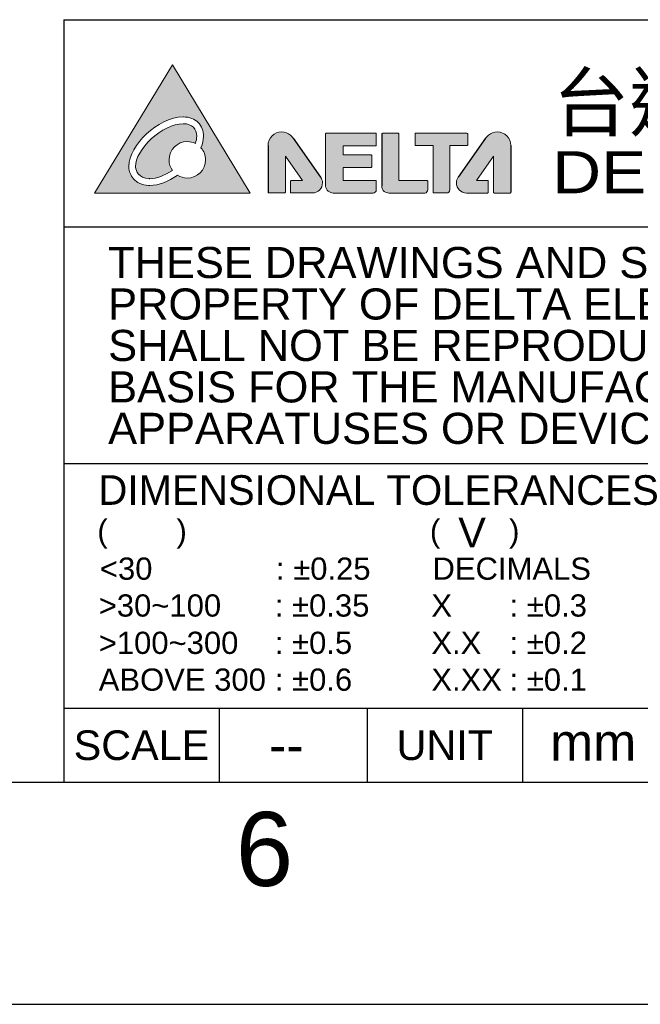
# Model space of a CAD drawing. Extents: x 210 to 804, y -840 to 420.
# Tile 24 of 50: x 596 to 638, y -420 to -353. Entities that reach past the tile are written whole.
import ezdxf
from ezdxf.enums import TextEntityAlignment as Align

# ---------------------------------------------------------------- set-up
doc = ezdxf.new("R2010")
doc.units = 0
doc.header["$LTSCALE"] = 0.5
doc.layers.get('0').update_dxf_attribs({"linetype": 'CONTINUOUS'})
for name, color, linetype in [('2', 2, 'CONTINUOUS'), ('3', 3, 'CONTINUOUS'), ('DIM', 7, 'CONTINUOUS'), ('PAPER', 7, 'CONTINUOUS')]:
    doc.layers.add(name, color=color, linetype=linetype)
doc.styles.add('ARIAL', font='ARIAL.TTF')
doc.styles.add('微軟正黑體', font='MSJH.ttf')

# ---------------------------------------------------------------- blocks, each defined once
blk = doc.blocks.new('A2')
h = blk.add_hatch(color=256)
h.paths.add_polyline_path([(606.343, 63.462), (601.069, 54.792), (611.591, 54.792)])
edge = h.paths.add_edge_path(flags=16)
edge.add_spline(control_points=[(607.349, 55.802), (607.104, 55.802), (606.876, 55.874), (606.685, 55.997), (606.68, 55.994), (606.675, 55.99), (606.67, 55.986), (606.074, 55.572), (605.424, 55.307), (604.821, 55.305), (604.789, 55.305), (604.757, 55.305), (604.726, 55.307), (604.279, 55.327), (603.938, 55.508), (603.722, 55.749), (603.504, 55.991), (603.406, 56.278), (603.395, 56.529), (603.394, 56.548), (603.393, 56.569), (603.393, 56.591), (603.401, 57.332), (603.908, 58.133), (604.601, 58.784), (605.296, 59.429), (606.193, 59.923), (607.073, 59.933), (607.076, 59.933), (607.081, 59.933), (607.086, 59.933), (607.495, 59.934), (607.844, 59.799), (608.083, 59.557), (608.323, 59.316), (608.443, 58.981), (608.443, 58.623), (608.443, 58.374), (608.387, 58.112), (608.275, 57.849), (608.466, 57.632), (608.583, 57.348), (608.583, 57.036), (608.583, 56.354), (608.031, 55.802), (607.349, 55.802)], knot_values=[0, 0, 0, 0, 1, 1, 1, 2, 2, 2, 3, 3, 3, 4, 4, 4, 5, 5, 5, 6, 6, 6, 7, 7, 7, 8, 8, 8, 9, 9, 9, 10, 10, 10, 11, 11, 11, 12, 12, 12, 13, 13, 13, 14, 14, 14, 15, 15, 15, 15], degree=3, periodic=0)
h = blk.add_hatch(color=256)
h.dxf.hatch_style = 1
edge = h.paths.add_edge_path()
edge.add_spline(control_points=[(607.758, 59.234), (607.614, 59.378), (607.399, 59.473), (607.086, 59.474), (607.086, 59.474), (607.078, 59.474), (607.078, 59.474), (606.375, 59.474), (605.547, 59.042), (604.913, 58.449), (604.274, 57.86), (603.844, 57.107), (603.852, 56.591), (603.852, 56.578), (603.853, 56.565), (603.853, 56.548), (603.858, 56.404), (603.923, 56.209), (604.062, 56.057), (604.201, 55.905), (604.409, 55.783), (604.748, 55.765), (604.772, 55.764), (604.797, 55.763), (604.821, 55.763), (605.266, 55.761), (605.822, 55.969), (606.344, 56.321), (606.2, 56.523), (606.115, 56.769), (606.115, 57.036), (606.115, 57.717), (606.667, 58.27), (607.349, 58.27), (607.546, 58.27), (607.731, 58.222), (607.896, 58.14), (607.956, 58.312), (607.984, 58.476), (607.984, 58.623), (607.983, 58.883), (607.901, 59.089), (607.758, 59.234)], knot_values=[0, 0, 0, 0, 1, 1, 1, 2, 2, 2, 3, 3, 3, 4, 4, 4, 5, 5, 5, 6, 6, 6, 7, 7, 7, 8, 8, 8, 9, 9, 9, 10, 10, 10, 11, 11, 11, 12, 12, 12, 13, 13, 13, 14, 14, 14, 14], degree=3, periodic=0)
h = blk.add_hatch(color=256)
h.dxf.hatch_style = 1
edge = h.paths.add_edge_path()
edge.add_spline(control_points=[(613.975, 54.844), (613.975, 54.844), (613.975, 57.292), (613.975, 57.292)], knot_values=[14, 14, 14, 14, 15, 15, 15, 15], degree=3, periodic=0)
edge.add_spline(control_points=[(613.975, 57.292), (613.975, 57.292), (615.128, 55.635), (615.128, 55.635)], knot_values=[15, 15, 15, 15, 16, 16, 16, 16], degree=3, periodic=0)
edge.add_spline(control_points=[(615.128, 55.635), (615.128, 55.635), (614.379, 55.635), (614.379, 55.635)], knot_values=[16, 16, 16, 16, 17, 17, 17, 17], degree=3, periodic=0)
edge.add_spline(control_points=[(614.379, 55.635), (614.366, 55.635), (614.353, 55.629), (614.344, 55.62)], knot_values=[17, 17, 17, 17, 18, 18, 18, 18], degree=3, periodic=0)
edge.add_spline(control_points=[(614.344, 55.62), (614.335, 55.611), (614.33, 55.598), (614.33, 55.586)], knot_values=[18, 18, 18, 18, 19, 19, 19, 19], degree=3, periodic=0)
edge.add_spline(control_points=[(614.33, 55.586), (614.33, 55.586), (614.33, 54.844), (614.33, 54.844)], knot_values=[19, 19, 19, 19, 20, 20, 20, 20], degree=3, periodic=0)
edge.add_spline(control_points=[(614.33, 54.844), (614.33, 54.831), (614.335, 54.819), (614.344, 54.809)], knot_values=[20, 20, 20, 20, 21, 21, 21, 21], degree=3, periodic=0)
edge.add_spline(control_points=[(614.344, 54.809), (614.354, 54.8), (614.366, 54.795), (614.379, 54.795)], knot_values=[21, 21, 21, 21, 22, 22, 22, 22], degree=3, periodic=0)
edge.add_spline(control_points=[(614.379, 54.795), (614.379, 54.795), (615.8, 54.795), (615.8, 54.795)], knot_values=[22, 22, 22, 22, 23, 23, 23, 23], degree=3, periodic=0)
edge.add_spline(control_points=[(615.8, 54.795), (615.812, 54.795), (615.824, 54.795), (615.836, 54.796)], knot_values=[23, 23, 23, 23, 23.03125, 23.03125, 23.03125, 23.03125], degree=3, periodic=0)
edge.add_spline(control_points=[(615.836, 54.796), (615.859, 54.797), (615.882, 54.799), (615.905, 54.803)], knot_values=[23.03125, 23.03125, 23.03125, 23.03125, 23.09375, 23.09375, 23.09375, 23.09375], degree=3, periodic=0)
edge.add_spline(control_points=[(615.905, 54.803), (615.939, 54.808), (615.972, 54.816), (616.004, 54.826)], knot_values=[23.09375, 23.09375, 23.09375, 23.09375, 23.1875, 23.1875, 23.1875, 23.1875], degree=3, periodic=0)
edge.add_spline(control_points=[(616.004, 54.826), (616.047, 54.839), (616.088, 54.857), (616.127, 54.878)], knot_values=[23.1875, 23.1875, 23.1875, 23.1875, 23.3125, 23.3125, 23.3125, 23.3125], degree=3, periodic=0)
edge.add_spline(control_points=[(616.127, 54.878), (616.166, 54.899), (616.202, 54.923), (616.236, 54.951)], knot_values=[23.3125, 23.3125, 23.3125, 23.3125, 23.4375, 23.4375, 23.4375, 23.4375], degree=3, periodic=0)
edge.add_spline(control_points=[(616.236, 54.951), (616.253, 54.965), (616.269, 54.98), (616.285, 54.996)], knot_values=[23.4375, 23.4375, 23.4375, 23.4375, 23.5, 23.5, 23.5, 23.5], degree=3, periodic=0)
edge.add_spline(control_points=[(616.285, 54.996), (616.3, 55.011), (616.315, 55.027), (616.329, 55.044)], knot_values=[23.5, 23.5, 23.5, 23.5, 23.5625, 23.5625, 23.5625, 23.5625], degree=3, periodic=0)
edge.add_spline(control_points=[(616.329, 55.044), (616.357, 55.078), (616.381, 55.115), (616.403, 55.153)], knot_values=[23.5625, 23.5625, 23.5625, 23.5625, 23.6875, 23.6875, 23.6875, 23.6875], degree=3, periodic=0)
edge.add_spline(control_points=[(616.403, 55.153), (616.424, 55.192), (616.441, 55.233), (616.454, 55.276)], knot_values=[23.6875, 23.6875, 23.6875, 23.6875, 23.8125, 23.8125, 23.8125, 23.8125], degree=3, periodic=0)
edge.add_spline(control_points=[(616.454, 55.276), (616.464, 55.308), (616.472, 55.341), (616.477, 55.375)], knot_values=[23.8125, 23.8125, 23.8125, 23.8125, 23.90625, 23.90625, 23.90625, 23.90625], degree=3, periodic=0)
edge.add_spline(control_points=[(616.477, 55.375), (616.481, 55.398), (616.483, 55.421), (616.484, 55.445)], knot_values=[23.90625, 23.90625, 23.90625, 23.90625, 23.96875, 23.96875, 23.96875, 23.96875], degree=3, periodic=0)
edge.add_spline(control_points=[(616.484, 55.445), (616.485, 55.456), (616.485, 55.468), (616.485, 55.48)], knot_values=[23.96875, 23.96875, 23.96875, 23.96875, 24, 24, 24, 24], degree=3, periodic=0)
edge.add_spline(control_points=[(616.485, 55.48), (616.485, 55.498), (616.484, 55.516), (616.483, 55.534)], knot_values=[24, 24, 24, 24, 24.125, 24.125, 24.125, 24.125], degree=3, periodic=0)
edge.add_spline(control_points=[(616.483, 55.534), (616.48, 55.57), (616.475, 55.605), (616.466, 55.639)], knot_values=[24.125, 24.125, 24.125, 24.125, 24.375, 24.375, 24.375, 24.375], degree=3, periodic=0)
edge.add_spline(control_points=[(616.466, 55.639), (616.458, 55.673), (616.448, 55.706), (616.435, 55.738)], knot_values=[24.375, 24.375, 24.375, 24.375, 24.625, 24.625, 24.625, 24.625], degree=3, periodic=0)
edge.add_spline(control_points=[(616.435, 55.738), (616.422, 55.77), (616.406, 55.801), (616.389, 55.83)], knot_values=[24.625, 24.625, 24.625, 24.625, 24.875, 24.875, 24.875, 24.875], degree=3, periodic=0)
edge.add_spline(control_points=[(616.389, 55.83), (616.38, 55.845), (616.371, 55.859), (616.361, 55.873)], knot_values=[24.875, 24.875, 24.875, 24.875, 25, 25, 25, 25], degree=3, periodic=0)
edge.add_line((616.361, 55.873), (614.513, 58.489))
edge.add_spline(control_points=[(614.511, 58.492), (614.511, 58.492), (614.51, 58.492), (614.51, 58.492)], knot_values=[1, 1, 1, 1, 2, 2, 2, 2], degree=3, periodic=0)
edge.add_spline(control_points=[(614.51, 58.492), (614.453, 58.575), (614.378, 58.654), (614.317, 58.705)], knot_values=[2, 2, 2, 2, 3, 3, 3, 3], degree=3, periodic=0)
edge.add_spline(control_points=[(614.317, 58.705), (614.297, 58.721), (614.276, 58.737), (614.255, 58.752)], knot_values=[3, 3, 3, 3, 3.125, 3.125, 3.125, 3.125], degree=3, periodic=0)
edge.add_spline(control_points=[(614.255, 58.752), (614.212, 58.782), (614.167, 58.809), (614.119, 58.832)], knot_values=[3.125, 3.125, 3.125, 3.125, 3.375, 3.375, 3.375, 3.375], degree=3, periodic=0)
edge.add_spline(control_points=[(614.119, 58.832), (614.071, 58.854), (614.021, 58.873), (613.97, 58.887)], knot_values=[3.375, 3.375, 3.375, 3.375, 3.625, 3.625, 3.625, 3.625], degree=3, periodic=0)
edge.add_spline(control_points=[(613.97, 58.887), (613.918, 58.901), (613.864, 58.911), (613.809, 58.916)], knot_values=[3.625, 3.625, 3.625, 3.625, 3.875, 3.875, 3.875, 3.875], degree=3, periodic=0)
edge.add_spline(control_points=[(613.809, 58.916), (613.782, 58.918), (613.754, 58.92), (613.726, 58.92)], knot_values=[3.875, 3.875, 3.875, 3.875, 4, 4, 4, 4], degree=3, periodic=0)
edge.add_spline(control_points=[(613.726, 58.92), (613.71, 58.92), (613.694, 58.919), (613.678, 58.919)], knot_values=[4, 4, 4, 4, 4.03125, 4.03125, 4.03125, 4.03125], degree=3, periodic=0)
edge.add_spline(control_points=[(613.678, 58.919), (613.647, 58.917), (613.616, 58.914), (613.585, 58.909)], knot_values=[4.03125, 4.03125, 4.03125, 4.03125, 4.09375, 4.09375, 4.09375, 4.09375], degree=3, periodic=0)
edge.add_spline(control_points=[(613.585, 58.909), (613.539, 58.902), (613.495, 58.892), (613.452, 58.878)], knot_values=[4.09375, 4.09375, 4.09375, 4.09375, 4.1875, 4.1875, 4.1875, 4.1875], degree=3, periodic=0)
edge.add_spline(control_points=[(613.452, 58.878), (613.394, 58.86), (613.339, 58.837), (613.286, 58.809)], knot_values=[4.1875, 4.1875, 4.1875, 4.1875, 4.3125, 4.3125, 4.3125, 4.3125], degree=3, periodic=0)
edge.add_spline(control_points=[(613.286, 58.809), (613.234, 58.78), (613.185, 58.747), (613.139, 58.709)], knot_values=[4.3125, 4.3125, 4.3125, 4.3125, 4.4375, 4.4375, 4.4375, 4.4375], degree=3, periodic=0)
edge.add_spline(control_points=[(613.139, 58.709), (613.117, 58.691), (613.095, 58.671), (613.074, 58.65)], knot_values=[4.4375, 4.4375, 4.4375, 4.4375, 4.5, 4.5, 4.5, 4.5], degree=3, periodic=0)
edge.add_spline(control_points=[(613.074, 58.65), (613.053, 58.629), (613.033, 58.607), (613.015, 58.585)], knot_values=[4.5, 4.5, 4.5, 4.5, 4.5625, 4.5625, 4.5625, 4.5625], degree=3, periodic=0)
edge.add_spline(control_points=[(613.015, 58.585), (612.977, 58.539), (612.944, 58.49), (612.915, 58.438)], knot_values=[4.5625, 4.5625, 4.5625, 4.5625, 4.6875, 4.6875, 4.6875, 4.6875], degree=3, periodic=0)
edge.add_spline(control_points=[(612.915, 58.438), (612.887, 58.385), (612.864, 58.33), (612.846, 58.273)], knot_values=[4.6875, 4.6875, 4.6875, 4.6875, 4.8125, 4.8125, 4.8125, 4.8125], degree=3, periodic=0)
edge.add_spline(control_points=[(612.846, 58.273), (612.832, 58.229), (612.822, 58.185), (612.815, 58.139)], knot_values=[4.8125, 4.8125, 4.8125, 4.8125, 4.90625, 4.90625, 4.90625, 4.90625], degree=3, periodic=0)
edge.add_spline(control_points=[(612.815, 58.139), (612.81, 58.108), (612.807, 58.077), (612.805, 58.046)], knot_values=[4.90625, 4.90625, 4.90625, 4.90625, 4.96875, 4.96875, 4.96875, 4.96875], degree=3, periodic=0)
edge.add_spline(control_points=[(612.805, 58.046), (612.805, 58.03), (612.804, 58.015), (612.804, 57.999)], knot_values=[4.96875, 4.96875, 4.96875, 4.96875, 5, 5, 5, 5], degree=3, periodic=0)
edge.add_spline(control_points=[(612.804, 57.999), (612.804, 57.999), (612.804, 57.999), (612.804, 57.999)], knot_values=[5, 5, 5, 5, 5.499931, 5.499931, 5.499931, 5.499931], degree=3, periodic=0)
edge.add_spline(control_points=[(612.804, 57.999), (612.804, 57.999), (612.804, 57.998), (612.804, 57.998)], knot_values=[5.499931, 5.499931, 5.499931, 5.499931, 5.999712, 5.999712, 5.999712, 5.999712], degree=3, periodic=0)
edge.add_line((612.804, 57.998), (612.804, 57.998))
edge.add_line((612.804, 57.998), (612.804, 54.844))
edge.add_spline(control_points=[(612.804, 54.844), (612.804, 54.831), (612.809, 54.818), (612.819, 54.809)], knot_values=[9, 9, 9, 9, 10, 10, 10, 10], degree=3, periodic=0)
edge.add_spline(control_points=[(612.819, 54.809), (612.828, 54.8), (612.84, 54.795), (612.853, 54.795)], knot_values=[10, 10, 10, 10, 11, 11, 11, 11], degree=3, periodic=0)
edge.add_spline(control_points=[(612.853, 54.795), (612.853, 54.795), (613.927, 54.795), (613.927, 54.795)], knot_values=[11, 11, 11, 11, 12, 12, 12, 12], degree=3, periodic=0)
edge.add_spline(control_points=[(613.927, 54.795), (613.939, 54.795), (613.952, 54.8), (613.961, 54.809)], knot_values=[12, 12, 12, 12, 13, 13, 13, 13], degree=3, periodic=0)
edge.add_spline(control_points=[(613.961, 54.809), (613.97, 54.818), (613.975, 54.831), (613.975, 54.844)], knot_values=[13, 13, 13, 13, 14, 14, 14, 14], degree=3, periodic=0)
h = blk.add_hatch(color=256)
h.dxf.hatch_style = 1
edge = h.paths.add_edge_path()
edge.add_spline(control_points=[(617.893, 57.985), (617.893, 57.985), (620.075, 57.985), (620.075, 57.985)], knot_values=[12, 12, 12, 12, 13, 13, 13, 13], degree=3, periodic=0)
edge.add_spline(control_points=[(620.075, 57.985), (620.088, 57.985), (620.101, 57.99), (620.11, 57.999)], knot_values=[13, 13, 13, 13, 14, 14, 14, 14], degree=3, periodic=0)
edge.add_spline(control_points=[(620.11, 57.999), (620.119, 58.008), (620.124, 58.02), (620.124, 58.033)], knot_values=[14, 14, 14, 14, 15, 15, 15, 15], degree=3, periodic=0)
edge.add_spline(control_points=[(620.124, 58.033), (620.124, 58.033), (620.124, 58.792), (620.124, 58.792)], knot_values=[15, 15, 15, 15, 16, 16, 16, 16], degree=3, periodic=0)
edge.add_spline(control_points=[(620.124, 58.792), (620.124, 58.805), (620.119, 58.817), (620.11, 58.826)], knot_values=[16, 16, 16, 16, 17, 17, 17, 17], degree=3, periodic=0)
edge.add_spline(control_points=[(620.11, 58.826), (620.101, 58.835), (620.088, 58.841), (620.075, 58.841)], knot_values=[17, 17, 17, 17, 18, 18, 18, 18], degree=3, periodic=0)
edge.add_spline(control_points=[(620.075, 58.841), (620.075, 58.841), (616.749, 58.841), (616.749, 58.841)], knot_values=[18, 18, 18, 18, 19, 19, 19, 19], degree=3, periodic=0)
edge.add_spline(control_points=[(616.749, 58.841), (616.736, 58.841), (616.723, 58.835), (616.714, 58.826)], knot_values=[19, 19, 19, 19, 20, 20, 20, 20], degree=3, periodic=0)
edge.add_spline(control_points=[(616.714, 58.826), (616.705, 58.817), (616.7, 58.805), (616.7, 58.792)], knot_values=[20, 20, 20, 20, 21, 21, 21, 21], degree=3, periodic=0)
edge.add_spline(control_points=[(616.7, 58.792), (616.7, 58.792), (616.7, 55.266), (616.7, 55.266)], knot_values=[21, 21, 21, 21, 22, 22, 22, 22], degree=3, periodic=0)
edge.add_spline(control_points=[(616.7, 55.266), (616.7, 55.117), (616.775, 54.999), (616.876, 54.918)], knot_values=[22, 22, 22, 22, 23, 23, 23, 23], degree=3, periodic=0)
edge.add_spline(control_points=[(616.876, 54.918), (616.977, 54.836), (617.104, 54.793), (617.207, 54.792)], knot_values=[23, 23, 23, 23, 24, 24, 24, 24], degree=3, periodic=0)
edge.add_spline(control_points=[(617.207, 54.792), (617.207, 54.792), (619.905, 54.792), (619.905, 54.792)], knot_values=[24, 24, 24, 24, 25, 25, 25, 25], degree=3, periodic=0)
edge.add_spline(control_points=[(619.905, 54.792), (619.961, 54.793), (620.013, 54.822), (620.057, 54.862)], knot_values=[25, 25, 25, 25, 26, 26, 26, 26], degree=3, periodic=0)
edge.add_spline(control_points=[(620.057, 54.862), (620.078, 54.881), (620.094, 54.903), (620.104, 54.922)], knot_values=[26, 26, 26, 26, 27, 27, 27, 27], degree=3, periodic=0)
edge.add_spline(control_points=[(620.104, 54.922), (620.11, 54.931), (620.114, 54.94), (620.117, 54.948)], knot_values=[27, 27, 27, 27, 28, 28, 28, 28], degree=3, periodic=0)
edge.add_spline(control_points=[(620.117, 54.948), (620.12, 54.957), (620.123, 54.959), (620.124, 54.977)], knot_values=[28, 28, 28, 28, 29, 29, 29, 29], degree=3, periodic=0)
edge.add_spline(control_points=[(620.124, 54.98), (620.124, 54.98), (620.124, 55.592), (620.124, 55.592)], knot_values=[30, 30, 30, 30, 31, 31, 31, 31], degree=3, periodic=0)
edge.add_spline(control_points=[(620.124, 55.592), (620.124, 55.605), (620.119, 55.618), (620.11, 55.627)], knot_values=[0, 0, 0, 0, 1, 1, 1, 1], degree=3, periodic=0)
edge.add_spline(control_points=[(620.11, 55.627), (620.101, 55.636), (620.088, 55.641), (620.075, 55.641)], knot_values=[1, 1, 1, 1, 2, 2, 2, 2], degree=3, periodic=0)
edge.add_spline(control_points=[(620.075, 55.641), (620.075, 55.641), (617.886, 55.641), (617.886, 55.641)], knot_values=[2, 2, 2, 2, 3, 3, 3, 3], degree=3, periodic=0)
edge.add_spline(control_points=[(617.886, 55.641), (617.886, 55.641), (617.886, 56.525), (617.886, 56.525)], knot_values=[3, 3, 3, 3, 4, 4, 4, 4], degree=3, periodic=0)
edge.add_spline(control_points=[(617.886, 56.525), (617.886, 56.525), (619.773, 56.525), (619.773, 56.525)], knot_values=[4, 4, 4, 4, 5, 5, 5, 5], degree=3, periodic=0)
edge.add_spline(control_points=[(619.773, 56.525), (619.786, 56.525), (619.799, 56.53), (619.808, 56.539)], knot_values=[5, 5, 5, 5, 6, 6, 6, 6], degree=3, periodic=0)
edge.add_spline(control_points=[(619.808, 56.539), (619.817, 56.548), (619.822, 56.561), (619.822, 56.574)], knot_values=[6, 6, 6, 6, 7, 7, 7, 7], degree=3, periodic=0)
edge.add_spline(control_points=[(619.822, 56.574), (619.822, 56.574), (619.822, 57.319), (619.822, 57.319)], knot_values=[7, 7, 7, 7, 8, 8, 8, 8], degree=3, periodic=0)
edge.add_spline(control_points=[(619.822, 57.319), (619.822, 57.332), (619.817, 57.344), (619.808, 57.353)], knot_values=[8, 8, 8, 8, 9, 9, 9, 9], degree=3, periodic=0)
edge.add_spline(control_points=[(619.808, 57.353), (619.799, 57.362), (619.786, 57.367), (619.773, 57.367)], knot_values=[9, 9, 9, 9, 10, 10, 10, 10], degree=3, periodic=0)
edge.add_spline(control_points=[(619.773, 57.367), (619.773, 57.367), (617.893, 57.367), (617.893, 57.367)], knot_values=[10, 10, 10, 10, 11, 11, 11, 11], degree=3, periodic=0)
edge.add_spline(control_points=[(617.893, 57.367), (617.893, 57.367), (617.893, 57.985), (617.893, 57.985)], knot_values=[11, 11, 11, 11, 12, 12, 12, 12], degree=3, periodic=0)
h = blk.add_hatch(color=256)
h.dxf.hatch_style = 1
edge = h.paths.add_edge_path()
edge.add_spline(control_points=[(623.602, 55.009), (623.6, 54.967), (623.581, 54.918), (623.545, 54.871)], knot_values=[17, 17, 17, 17, 18, 18, 18, 18], degree=3, periodic=0)
edge.add_spline(control_points=[(623.545, 54.871), (623.508, 54.825), (623.466, 54.794), (623.413, 54.792)], knot_values=[16, 16, 16, 16, 17, 17, 17, 17], degree=3, periodic=0)
edge.add_spline(control_points=[(623.411, 54.792), (623.411, 54.792), (623.41, 54.792), (623.41, 54.792)], knot_values=[14, 14, 14, 14, 14.999968, 14.999968, 14.999968, 14.999968], degree=3, periodic=0)
edge.add_spline(control_points=[(623.41, 54.792), (623.41, 54.792), (620.977, 54.792), (620.977, 54.792)], knot_values=[13, 13, 13, 13, 14, 14, 14, 14], degree=3, periodic=0)
edge.add_spline(control_points=[(620.977, 54.792), (620.885, 54.793), (620.765, 54.826), (620.666, 54.904)], knot_values=[12, 12, 12, 12, 13, 13, 13, 13], degree=3, periodic=0)
edge.add_spline(control_points=[(620.666, 54.904), (620.568, 54.981), (620.491, 55.102), (620.491, 55.28)], knot_values=[11, 11, 11, 11, 12, 12, 12, 12], degree=3, periodic=0)
edge.add_line((620.491, 55.28), (620.491, 58.789))
edge.add_spline(control_points=[(620.491, 58.789), (620.491, 58.816), (620.514, 58.838), (620.54, 58.838)], knot_values=[7, 7, 7, 7, 8, 8, 8, 8], degree=3, periodic=0)
edge.add_spline(control_points=[(620.54, 58.838), (620.54, 58.838), (621.593, 58.838), (621.593, 58.838)], knot_values=[6, 6, 6, 6, 7, 7, 7, 7], degree=3, periodic=0)
edge.add_spline(control_points=[(621.593, 58.838), (621.606, 58.838), (621.618, 58.832), (621.627, 58.823)], knot_values=[5, 5, 5, 5, 6, 6, 6, 6], degree=3, periodic=0)
edge.add_spline(control_points=[(621.627, 58.823), (621.636, 58.814), (621.642, 58.802), (621.642, 58.789)], knot_values=[4, 4, 4, 4, 5, 5, 5, 5], degree=3, periodic=0)
edge.add_spline(control_points=[(621.642, 58.789), (621.642, 58.789), (621.642, 55.632), (621.642, 55.632)], knot_values=[3, 3, 3, 3, 4, 4, 4, 4], degree=3, periodic=0)
edge.add_spline(control_points=[(621.642, 55.632), (621.642, 55.632), (623.553, 55.632), (623.553, 55.632)], knot_values=[2, 2, 2, 2, 3, 3, 3, 3], degree=3, periodic=0)
edge.add_spline(control_points=[(623.553, 55.632), (623.566, 55.632), (623.578, 55.627), (623.587, 55.618)], knot_values=[1, 1, 1, 1, 2, 2, 2, 2], degree=3, periodic=0)
edge.add_spline(control_points=[(623.587, 55.618), (623.597, 55.609), (623.601, 55.597), (623.601, 55.584)], knot_values=[0, 0, 0, 0, 1, 1, 1, 1], degree=3, periodic=0)
edge.add_spline(control_points=[(623.601, 55.584), (623.601, 55.429), (623.601, 55.08), (623.602, 55.011)], knot_values=[20, 20, 20, 20, 21, 21, 21, 21], degree=3, periodic=0)
edge.add_spline(control_points=[(623.601, 55.009), (623.601, 55.009), (623.601, 55.009), (623.601, 55.009)], knot_values=[18.999928, 18.999928, 18.999928, 18.999928, 19, 19, 19, 19], degree=3, periodic=0)
h = blk.add_hatch(color=256)
h.dxf.hatch_style = 1
edge = h.paths.add_edge_path()
edge.add_spline(control_points=[(625.099, 55.024), (625.099, 55.024), (625.099, 57.972), (625.099, 57.972)], knot_values=[17, 17, 17, 17, 18, 18, 18, 18], degree=3, periodic=0)
edge.add_spline(control_points=[(625.099, 57.972), (625.099, 57.972), (625.099, 57.996), (625.099, 57.996)], knot_values=[18, 18, 18, 18, 19, 19, 19, 19], degree=3, periodic=0)
edge.add_spline(control_points=[(625.099, 57.996), (625.099, 57.996), (626.252, 57.996), (626.252, 57.996)], knot_values=[19, 19, 19, 19, 20, 20, 20, 20], degree=3, periodic=0)
edge.add_spline(control_points=[(626.252, 57.996), (626.265, 57.996), (626.277, 58.002), (626.287, 58.011)], knot_values=[20, 20, 20, 20, 21, 21, 21, 21], degree=3, periodic=0)
edge.add_spline(control_points=[(626.287, 58.011), (626.296, 58.02), (626.301, 58.032), (626.301, 58.045)], knot_values=[0, 0, 0, 0, 1, 1, 1, 1], degree=3, periodic=0)
edge.add_spline(control_points=[(626.301, 58.045), (626.301, 58.045), (626.301, 58.788), (626.301, 58.788)], knot_values=[1, 1, 1, 1, 2, 2, 2, 2], degree=3, periodic=0)
edge.add_spline(control_points=[(626.301, 58.788), (626.301, 58.815), (626.279, 58.836), (626.252, 58.836)], knot_values=[2, 2, 2, 2, 3, 3, 3, 3], degree=3, periodic=0)
edge.add_spline(control_points=[(626.252, 58.836), (626.252, 58.836), (622.79, 58.841), (622.79, 58.841)], knot_values=[3, 3, 3, 3, 4, 4, 4, 4], degree=3, periodic=0)
edge.add_spline(control_points=[(622.79, 58.841), (622.777, 58.841), (622.765, 58.835), (622.755, 58.826)], knot_values=[4, 4, 4, 4, 5, 5, 5, 5], degree=3, periodic=0)
edge.add_spline(control_points=[(622.755, 58.826), (622.746, 58.817), (622.741, 58.805), (622.741, 58.792)], knot_values=[5, 5, 5, 5, 6, 6, 6, 6], degree=3, periodic=0)
edge.add_spline(control_points=[(622.741, 58.792), (622.741, 58.792), (622.741, 58.041), (622.741, 58.041)], knot_values=[6, 6, 6, 6, 7, 7, 7, 7], degree=3, periodic=0)
edge.add_spline(control_points=[(622.741, 58.041), (622.741, 58.028), (622.746, 58.016), (622.755, 58.006)], knot_values=[7, 7, 7, 7, 8, 8, 8, 8], degree=3, periodic=0)
edge.add_spline(control_points=[(622.755, 58.006), (622.765, 57.997), (622.777, 57.992), (622.79, 57.992)], knot_values=[8, 8, 8, 8, 9, 9, 9, 9], degree=3, periodic=0)
edge.add_spline(control_points=[(622.79, 57.992), (622.79, 57.992), (623.957, 57.992), (623.957, 57.992)], knot_values=[9, 9, 9, 9, 10, 10, 10, 10], degree=3, periodic=0)
edge.add_spline(control_points=[(623.957, 57.992), (623.957, 57.992), (623.957, 54.85), (623.957, 54.85)], knot_values=[10, 10, 10, 10, 11, 11, 11, 11], degree=3, periodic=0)
edge.add_spline(control_points=[(623.957, 54.85), (623.957, 54.837), (623.962, 54.825), (623.972, 54.816)], knot_values=[11, 11, 11, 11, 12, 12, 12, 12], degree=3, periodic=0)
edge.add_spline(control_points=[(623.972, 54.816), (623.981, 54.807), (623.993, 54.802), (624.006, 54.802)], knot_values=[12, 12, 12, 12, 13, 13, 13, 13], degree=3, periodic=0)
edge.add_spline(control_points=[(624.006, 54.802), (624.006, 54.802), (624.889, 54.802), (624.889, 54.802)], knot_values=[13, 13, 13, 13, 14, 14, 14, 14], degree=3, periodic=0)
edge.add_spline(control_points=[(624.891, 54.802), (624.935, 54.802), (624.986, 54.817), (625.027, 54.853)], knot_values=[15, 15, 15, 15, 16, 16, 16, 16], degree=3, periodic=0)
edge.add_spline(control_points=[(625.027, 54.853), (625.067, 54.886), (625.099, 54.944), (625.099, 55.024)], knot_values=[16, 16, 16, 16, 17, 17, 17, 17], degree=3, periodic=0)
h = blk.add_hatch(color=256)
h.dxf.hatch_style = 1
edge = h.paths.add_edge_path()
edge.add_spline(control_points=[(625.663, 55.87), (625.585, 55.759), (625.539, 55.623), (625.539, 55.477)], knot_values=[4, 4, 4, 4, 5, 5, 5, 5], degree=3, periodic=0)
edge.add_spline(control_points=[(625.539, 55.477), (625.539, 55.099), (625.845, 54.792), (626.224, 54.792)], knot_values=[5, 5, 5, 5, 6, 6, 6, 6], degree=3, periodic=0)
edge.add_spline(control_points=[(626.224, 54.792), (626.224, 54.792), (627.645, 54.792), (627.645, 54.792)], knot_values=[6, 6, 6, 6, 7, 7, 7, 7], degree=3, periodic=0)
edge.add_spline(control_points=[(627.645, 54.792), (627.658, 54.792), (627.671, 54.797), (627.68, 54.807)], knot_values=[7, 7, 7, 7, 8, 8, 8, 8], degree=3, periodic=0)
edge.add_spline(control_points=[(627.68, 54.807), (627.689, 54.816), (627.694, 54.828), (627.694, 54.841)], knot_values=[8, 8, 8, 8, 9, 9, 9, 9], degree=3, periodic=0)
edge.add_spline(control_points=[(627.694, 54.841), (627.694, 54.841), (627.694, 55.583), (627.694, 55.583)], knot_values=[9, 9, 9, 9, 10, 10, 10, 10], degree=3, periodic=0)
edge.add_spline(control_points=[(627.694, 55.583), (627.694, 55.596), (627.689, 55.608), (627.68, 55.618)], knot_values=[10, 10, 10, 10, 11, 11, 11, 11], degree=3, periodic=0)
edge.add_spline(control_points=[(627.68, 55.618), (627.671, 55.627), (627.658, 55.632), (627.645, 55.632)], knot_values=[11, 11, 11, 11, 12, 12, 12, 12], degree=3, periodic=0)
edge.add_spline(control_points=[(627.645, 55.632), (627.645, 55.632), (626.896, 55.632), (626.896, 55.632)], knot_values=[12, 12, 12, 12, 13, 13, 13, 13], degree=3, periodic=0)
edge.add_spline(control_points=[(626.896, 55.632), (626.896, 55.632), (628.048, 57.289), (628.048, 57.289)], knot_values=[13, 13, 13, 13, 14, 14, 14, 14], degree=3, periodic=0)
edge.add_spline(control_points=[(628.048, 57.289), (628.048, 57.289), (628.049, 54.841), (628.049, 54.841)], knot_values=[14, 14, 14, 14, 15, 15, 15, 15], degree=3, periodic=0)
edge.add_spline(control_points=[(628.049, 54.841), (628.049, 54.828), (628.054, 54.816), (628.063, 54.807)], knot_values=[15, 15, 15, 15, 16, 16, 16, 16], degree=3, periodic=0)
edge.add_spline(control_points=[(628.063, 54.807), (628.072, 54.797), (628.085, 54.792), (628.098, 54.792)], knot_values=[16, 16, 16, 16, 17, 17, 17, 17], degree=3, periodic=0)
edge.add_spline(control_points=[(628.098, 54.792), (628.098, 54.792), (629.171, 54.792), (629.171, 54.792)], knot_values=[17, 17, 17, 17, 18, 18, 18, 18], degree=3, periodic=0)
edge.add_spline(control_points=[(629.171, 54.792), (629.184, 54.792), (629.196, 54.797), (629.206, 54.807)], knot_values=[18, 18, 18, 18, 19, 19, 19, 19], degree=3, periodic=0)
edge.add_spline(control_points=[(629.206, 54.807), (629.215, 54.816), (629.22, 54.828), (629.22, 54.841)], knot_values=[19, 19, 19, 19, 20, 20, 20, 20], degree=3, periodic=0)
edge.add_line((629.22, 54.841), (629.22, 57.996))
edge.add_spline(control_points=[(629.22, 57.996), (629.22, 58.505), (628.807, 58.917), (628.299, 58.917)], knot_values=[21, 21, 21, 21, 22, 22, 22, 22], degree=3, periodic=0)
edge.add_spline(control_points=[(628.299, 58.917), (628.073, 58.917), (627.867, 58.836), (627.707, 58.701)], knot_values=[0, 0, 0, 0, 1, 1, 1, 1], degree=3, periodic=0)
edge.add_spline(control_points=[(627.707, 58.701), (627.646, 58.652), (627.57, 58.572), (627.513, 58.489)], knot_values=[1, 1, 1, 1, 2, 2, 2, 2], degree=3, periodic=0)
edge.add_line((627.513, 58.489), (625.663, 55.87))
for p, q in [((620.491, 58.789), (620.491, 55.28)), ((614.511, 58.492), (616.361, 55.873)), ((627.513, 58.489), (625.663, 55.87)), ((629.22, 57.996), (629.22, 54.841))]:
    blk.add_line(p, q)
at = {"lineweight": 0}
blk.add_lwpolyline([(606.343, 63.462), (601.069, 54.792), (611.591, 54.792)], close=True, dxfattribs=at)
at = {"flags": 128}
blk.add_lwpolyline([(612.804, 57.998), (612.804, 54.844)], dxfattribs=at)
at = {"lineweight": 0}
for points, knots in [([(607.349, 55.802), (607.104, 55.802), (606.876, 55.874), (606.685, 55.997), (606.68, 55.994), (606.675, 55.99), (606.67, 55.986), (606.074, 55.572), (605.424, 55.307), (604.821, 55.305), (604.789, 55.305), (604.757, 55.305), (604.726, 55.307), (604.279, 55.327), (603.938, 55.508), (603.722, 55.749), (603.504, 55.991), (603.406, 56.278), (603.395, 56.529), (603.394, 56.548), (603.393, 56.569), (603.393, 56.591), (603.401, 57.332), (603.908, 58.133), (604.601, 58.784), (605.296, 59.429), (606.193, 59.923), (607.073, 59.933), (607.076, 59.933), (607.081, 59.933), (607.086, 59.933), (607.495, 59.934), (607.844, 59.799), (608.083, 59.557), (608.323, 59.316), (608.443, 58.981), (608.443, 58.623), (608.443, 58.374), (608.387, 58.112), (608.275, 57.849), (608.466, 57.632), (608.583, 57.348), (608.583, 57.036), (608.583, 56.354), (608.031, 55.802), (607.349, 55.802)], [0, 0, 0, 0, 1, 1, 1, 2, 2, 2, 3, 3, 3, 4, 4, 4, 5, 5, 5, 6, 6, 6, 7, 7, 7, 8, 8, 8, 9, 9, 9, 10, 10, 10, 11, 11, 11, 12, 12, 12, 13, 13, 13, 14, 14, 14, 15, 15, 15, 15]), ([(607.758, 59.234), (607.614, 59.378), (607.399, 59.473), (607.086, 59.474), (607.086, 59.474), (607.078, 59.474), (607.078, 59.474), (606.375, 59.474), (605.547, 59.042), (604.913, 58.449), (604.274, 57.86), (603.844, 57.107), (603.852, 56.591), (603.852, 56.578), (603.853, 56.565), (603.853, 56.548), (603.858, 56.404), (603.923, 56.209), (604.062, 56.057), (604.201, 55.905), (604.409, 55.783), (604.748, 55.765), (604.772, 55.764), (604.797, 55.763), (604.821, 55.763), (605.266, 55.761), (605.822, 55.969), (606.344, 56.321), (606.2, 56.523), (606.115, 56.769), (606.115, 57.036), (606.115, 57.717), (606.667, 58.27), (607.349, 58.27), (607.546, 58.27), (607.731, 58.222), (607.896, 58.14), (607.956, 58.312), (607.984, 58.476), (607.984, 58.623), (607.983, 58.883), (607.901, 59.089), (607.758, 59.234)], [0, 0, 0, 0, 1, 1, 1, 2, 2, 2, 3, 3, 3, 4, 4, 4, 5, 5, 5, 6, 6, 6, 7, 7, 7, 8, 8, 8, 9, 9, 9, 10, 10, 10, 11, 11, 11, 12, 12, 12, 13, 13, 13, 14, 14, 14, 14]), ([(614.317, 58.705), (614.158, 58.839), (613.951, 58.92), (613.726, 58.92), (613.217, 58.92), (612.804, 58.507), (612.804, 57.999)], [3, 3, 3, 3, 4, 4, 4, 5, 5, 5, 5]), ([(615.8, 54.795), (616.179, 54.795), (616.485, 55.102), (616.485, 55.48), (616.485, 55.626), (616.439, 55.762), (616.361, 55.873)], [23, 23, 23, 23, 24, 24, 24, 25, 25, 25, 25]), ([(625.663, 55.87), (625.585, 55.759), (625.539, 55.623), (625.539, 55.477), (625.539, 55.099), (625.845, 54.792), (626.224, 54.792)], [4, 4, 4, 4, 5, 5, 5, 6, 6, 6, 6])]:
    blk.add_open_spline(points, degree=3, knots=knots, dxfattribs=at)
for points in [[(614.51, 58.492), (614.453, 58.575), (614.378, 58.654), (614.317, 58.705)], [(616.714, 58.826), (616.705, 58.817), (616.7, 58.805), (616.7, 58.792)], [(616.7, 58.792), (616.7, 58.792), (616.7, 55.266), (616.7, 55.266)], [(616.749, 58.841), (616.736, 58.841), (616.723, 58.835), (616.714, 58.826)], [(620.075, 58.841), (620.075, 58.841), (616.749, 58.841), (616.749, 58.841)], [(620.11, 58.826), (620.101, 58.835), (620.088, 58.841), (620.075, 58.841)], [(620.124, 58.792), (620.124, 58.805), (620.119, 58.817), (620.11, 58.826)], [(620.124, 58.033), (620.124, 58.033), (620.124, 58.792), (620.124, 58.792)], [(620.54, 58.838), (620.514, 58.838), (620.491, 58.816), (620.491, 58.789)], [(621.593, 58.838), (621.593, 58.838), (620.54, 58.838), (620.54, 58.838)], [(621.627, 58.823), (621.618, 58.832), (621.606, 58.838), (621.593, 58.838)], [(621.642, 58.789), (621.642, 58.802), (621.636, 58.814), (621.627, 58.823)], [(621.642, 55.632), (621.642, 55.632), (621.642, 58.789), (621.642, 58.789)], [(622.755, 58.826), (622.746, 58.817), (622.741, 58.805), (622.741, 58.792)], [(622.741, 58.792), (622.741, 58.792), (622.741, 58.041), (622.741, 58.041)], [(622.79, 58.841), (622.777, 58.841), (622.765, 58.835), (622.755, 58.826)], [(626.252, 58.836), (626.252, 58.836), (622.79, 58.841), (622.79, 58.841)], [(626.301, 58.788), (626.301, 58.815), (626.279, 58.836), (626.252, 58.836)], [(626.301, 58.045), (626.301, 58.045), (626.301, 58.788), (626.301, 58.788)], [(627.707, 58.701), (627.646, 58.652), (627.57, 58.572), (627.513, 58.489)], [(628.299, 58.917), (628.073, 58.917), (627.867, 58.836), (627.707, 58.701)], [(629.22, 57.996), (629.22, 58.505), (628.807, 58.917), (628.299, 58.917)], [(612.804, 57.999), (612.804, 57.999), (612.804, 57.998), (612.804, 57.998)], [(612.804, 57.998), (612.804, 57.998), (612.804, 57.998), (612.804, 57.998)], [(614.511, 58.492), (614.511, 58.492), (614.51, 58.492), (614.51, 58.492)], [(617.893, 57.367), (617.893, 57.367), (617.893, 57.985), (617.893, 57.985)], [(617.893, 57.985), (617.893, 57.985), (620.075, 57.985), (620.075, 57.985)], [(620.075, 57.985), (620.088, 57.985), (620.101, 57.99), (620.11, 57.999)], [(620.11, 57.999), (620.119, 58.008), (620.124, 58.02), (620.124, 58.033)], [(622.741, 58.041), (622.741, 58.028), (622.746, 58.016), (622.755, 58.006)], [(622.755, 58.006), (622.765, 57.997), (622.777, 57.992), (622.79, 57.992)], [(622.79, 57.992), (622.79, 57.992), (623.957, 57.992), (623.957, 57.992)], [(623.957, 57.992), (623.957, 57.992), (623.957, 54.85), (623.957, 54.85)], [(625.099, 57.972), (625.099, 57.972), (625.099, 57.996), (625.099, 57.996)], [(625.099, 57.996), (625.099, 57.996), (626.252, 57.996), (626.252, 57.996)], [(625.099, 55.024), (625.099, 55.024), (625.099, 57.972), (625.099, 57.972)], [(626.252, 57.996), (626.265, 57.996), (626.277, 58.002), (626.287, 58.011)], [(626.287, 58.011), (626.296, 58.02), (626.301, 58.032), (626.301, 58.045)], [(613.975, 54.844), (613.975, 54.844), (613.975, 57.292), (613.975, 57.292)], [(613.975, 57.292), (613.975, 57.292), (615.128, 55.635), (615.128, 55.635)], [(619.773, 57.367), (619.773, 57.367), (617.893, 57.367), (617.893, 57.367)], [(619.808, 57.353), (619.799, 57.362), (619.786, 57.367), (619.773, 57.367)], [(619.822, 57.319), (619.822, 57.332), (619.817, 57.344), (619.808, 57.353)], [(619.822, 56.574), (619.822, 56.574), (619.822, 57.319), (619.822, 57.319)], [(626.896, 55.632), (626.896, 55.632), (628.048, 57.289), (628.048, 57.289)], [(628.048, 57.289), (628.048, 57.289), (628.049, 54.841), (628.049, 54.841)], [(617.886, 55.641), (617.886, 55.641), (617.886, 56.525), (617.886, 56.525)], [(617.886, 56.525), (617.886, 56.525), (619.773, 56.525), (619.773, 56.525)], [(619.773, 56.525), (619.786, 56.525), (619.799, 56.53), (619.808, 56.539)], [(619.808, 56.539), (619.817, 56.548), (619.822, 56.561), (619.822, 56.574)], [(614.344, 55.62), (614.335, 55.611), (614.33, 55.598), (614.33, 55.586)], [(614.33, 55.586), (614.33, 55.586), (614.33, 54.844), (614.33, 54.844)], [(614.379, 55.635), (614.366, 55.635), (614.353, 55.629), (614.344, 55.62)], [(615.128, 55.635), (615.128, 55.635), (614.379, 55.635), (614.379, 55.635)], [(616.7, 55.266), (616.7, 55.117), (616.775, 54.999), (616.876, 54.918)], [(620.075, 55.641), (620.075, 55.641), (617.886, 55.641), (617.886, 55.641)], [(620.11, 55.627), (620.101, 55.636), (620.088, 55.641), (620.075, 55.641)], [(620.124, 55.592), (620.124, 55.605), (620.119, 55.618), (620.11, 55.627)], [(620.124, 54.98), (620.124, 54.98), (620.124, 55.592), (620.124, 55.592)], [(620.491, 55.28), (620.491, 55.102), (620.568, 54.981), (620.666, 54.904)], [(623.553, 55.632), (623.553, 55.632), (621.642, 55.632), (621.642, 55.632)], [(623.587, 55.618), (623.578, 55.627), (623.566, 55.632), (623.553, 55.632)], [(623.601, 55.584), (623.601, 55.597), (623.597, 55.609), (623.587, 55.618)], [(623.602, 55.011), (623.601, 55.08), (623.601, 55.429), (623.601, 55.584)], [(627.645, 55.632), (627.645, 55.632), (626.896, 55.632), (626.896, 55.632)], [(627.68, 55.618), (627.671, 55.627), (627.658, 55.632), (627.645, 55.632)], [(627.694, 55.583), (627.694, 55.596), (627.689, 55.608), (627.68, 55.618)], [(627.694, 54.841), (627.694, 54.841), (627.694, 55.583), (627.694, 55.583)], [(612.804, 54.844), (612.804, 54.831), (612.809, 54.818), (612.819, 54.809)], [(612.819, 54.809), (612.828, 54.8), (612.84, 54.795), (612.853, 54.795)], [(612.853, 54.795), (612.853, 54.795), (613.927, 54.795), (613.927, 54.795)], [(613.927, 54.795), (613.939, 54.795), (613.952, 54.8), (613.961, 54.809)], [(613.961, 54.809), (613.97, 54.818), (613.975, 54.831), (613.975, 54.844)], [(614.33, 54.844), (614.33, 54.831), (614.335, 54.819), (614.344, 54.809)], [(614.344, 54.809), (614.354, 54.8), (614.366, 54.795), (614.379, 54.795)], [(614.379, 54.795), (614.379, 54.795), (615.8, 54.795), (615.8, 54.795)], [(616.876, 54.918), (616.977, 54.836), (617.104, 54.793), (617.207, 54.792)], [(617.207, 54.792), (617.207, 54.792), (619.905, 54.792), (619.905, 54.792)], [(619.905, 54.792), (619.961, 54.793), (620.013, 54.822), (620.057, 54.862)], [(620.057, 54.862), (620.078, 54.881), (620.094, 54.903), (620.104, 54.922)], [(620.104, 54.922), (620.11, 54.931), (620.114, 54.94), (620.117, 54.948)], [(620.117, 54.948), (620.12, 54.957), (620.123, 54.959), (620.124, 54.977)], [(620.124, 54.977), (620.124, 54.977), (620.124, 54.98), (620.124, 54.98)], [(620.666, 54.904), (620.765, 54.826), (620.885, 54.793), (620.977, 54.792)], [(620.977, 54.792), (620.977, 54.792), (623.41, 54.792), (623.41, 54.792)], [(623.41, 54.792), (623.41, 54.792), (623.411, 54.792), (623.411, 54.792)], [(623.411, 54.792), (623.411, 54.792), (623.413, 54.792), (623.413, 54.792)], [(623.413, 54.792), (623.466, 54.794), (623.508, 54.825), (623.545, 54.871)], [(623.545, 54.871), (623.581, 54.918), (623.6, 54.967), (623.602, 55.009)], [(623.601, 55.009), (623.601, 55.009), (623.602, 55.011), (623.602, 55.011)], [(623.602, 55.009), (623.602, 55.009), (623.601, 55.009), (623.601, 55.009)], [(623.957, 54.85), (623.957, 54.837), (623.962, 54.825), (623.972, 54.816)], [(623.972, 54.816), (623.981, 54.807), (623.993, 54.802), (624.006, 54.802)], [(624.006, 54.802), (624.006, 54.802), (624.889, 54.802), (624.889, 54.802)], [(624.889, 54.802), (624.889, 54.802), (624.891, 54.802), (624.891, 54.802)], [(624.891, 54.802), (624.935, 54.802), (624.986, 54.817), (625.027, 54.853)], [(625.027, 54.853), (625.067, 54.886), (625.099, 54.944), (625.099, 55.024)], [(626.224, 54.792), (626.224, 54.792), (627.645, 54.792), (627.645, 54.792)], [(627.645, 54.792), (627.658, 54.792), (627.671, 54.797), (627.68, 54.807)], [(627.68, 54.807), (627.689, 54.816), (627.694, 54.828), (627.694, 54.841)], [(628.049, 54.841), (628.049, 54.828), (628.054, 54.816), (628.063, 54.807)], [(628.063, 54.807), (628.072, 54.797), (628.085, 54.792), (628.098, 54.792)], [(628.098, 54.792), (628.098, 54.792), (629.171, 54.792), (629.171, 54.792)], [(629.171, 54.792), (629.184, 54.792), (629.196, 54.797), (629.206, 54.807)], [(629.206, 54.807), (629.215, 54.816), (629.22, 54.828), (629.22, 54.841)]]:
    blk.add_open_spline(points, degree=3, dxfattribs=at)
at = {"layer": '3'}
for p, q in [((599, 66.5), (599, 15)), ((599, 20), (694, 20))]:
    blk.add_line(p, q, dxfattribs=at)
at = {"layer": 'PAPER', "color": 3}
for p, q in [((599, 66.5), (694, 66.5)), ((599, 52.5), (694, 52.5)), ((694, 36.5), (599, 36.5)), ((609.5, 20), (609.5, 15)), ((619.5, 20), (619.5, 15)), ((630, 20), (630, 15)), ((225, 15), (789, 15))]:
    blk.add_line(p, q, dxfattribs=at)
at = {"layer": 'PAPER', "color": 4}
blk.add_line((210, 0), (804, 0), dxfattribs=at)
at = {"style": 'ARIAL'}
for tag, height, p in [('TITLE', 4.5, (749.838, 40.884)), ('XXXXXXXXXX', 4, (749.838, 24.457))]:
    blk.add_attdef(tag, text='', height=height, dxfattribs=at).set_placement(p, align=Align.CENTER)
for tag, p, height in [('V', (625.663, 30.86), 2), ('00', (779.828, 20.28), 4), ('ADP-XX', (656.659, 16.148), 2.5), ('2_____2', (724.259, 16.66), 2.5), ("XX/XX'XX", (760.132, 16.138), 2.5), ('mm', (631.876, 16.458), 2.5), ('--', (612.881, 16.262), 2.5)]:
    blk.add_attdef(tag, p, '', height=height, dxfattribs=at)
at = {"layer": '2', "style": '微軟正黑體'}
blk.add_text('台達電子工業股份有限公司', height=3.78, dxfattribs=at).set_placement((632.06, 59.023))
at = {"layer": 'PAPER', "color": 2, "style": 'ARIAL', "width": 1.154139}
blk.add_text('DELTA ELECTRONICS, INC.', height=2.84004, dxfattribs=at).set_placement((632.012, 54.778), (692.314, 54.778), align=Align.FIT)
at = {"layer": 'PAPER', "color": 2, "style": 'ARIAL'}
for s, p in [('THESE DRAWINGS AND SPECIFICATIONS ARE THE', (602, 50.1)), ('PROPERTY OF DELTA ELECTRONICS, INC. AND', (602, 47.3)), ('SHALL NOT BE REPRODUCED OR USED AS THE', (602, 44.5)), ('BASIS FOR THE MANUFACTURE OR SELL OF', (602, 41.7)), ('APPARATUSES OR DEVICES WITHOUT PERMISSION.', (602, 38.9))]:
    blk.add_text(s, height=2.1, dxfattribs=at).set_placement(p, align=Align.MIDDLE_LEFT)
for s, height, p in [('DIMENSIONAL TOLERANCES', 2, (601.332, 33.734)), ('(        )', 1.5, (601.266, 31.233)), ('(        )', 1.5, (623.747, 31.233)), ('<30', 1.5, (601.44, 28.675)), (': %%P0.25', 1.5, (613.343, 28.675)), ('DECIMALS', 1.5, (623.921, 28.675)), ('>30~100', 1.5, (601.363, 26.186)), (': %%P0.35', 1.5, (613.266, 26.186)), ('X', 1.5, (623.844, 26.186)), (': %%P0.3', 1.5, (629.133, 26.186)), (': %%P0.5', 1.5, (613.266, 23.664)), (': %%P0.2', 1.5, (629.133, 23.664)), ('>100~300', 1.5, (601.363, 23.664)), ('X.X', 1.5, (623.844, 23.664)), ('ABOVE 300', 1.5, (601.363, 21.179)), (': %%P0.6', 1.5, (613.266, 21.179)), ('X.XX', 1.5, (623.844, 21.179)), (': %%P0.1', 1.5, (629.133, 21.179))]:
    blk.add_text(s, height=height, dxfattribs=at).set_placement(p)
for s, p in [('SCALE', (604.25, 17.5)), ('UNIT', (624.75, 17.5))]:
    blk.add_text(s, height=2, dxfattribs=at).set_placement(p, align=Align.MIDDLE_CENTER)
at = {"layer": 'PAPER', "color": 1, "style": 'ARIAL'}
blk.add_text('6', height=5, dxfattribs=at).set_placement((612.563, 10.495), align=Align.MIDDLE)

msp = doc.modelspace()

# ---------------------------------------------------------------- block references
at = {"layer": 'DIM', "color": 7}
ref = msp.add_blockref('A2', (0, -420), dxfattribs=at)
ref.add_attrib('--', '--', (612.881, -403.738), dxfattribs={"layer": '0', "height": 2.5, "style": 'ARIAL'})
ref.add_attrib('mm', 'mm', (631.876, -403.542), dxfattribs={"layer": '0', "height": 2.5, "style": 'ARIAL'})
ref.add_attrib('V', 'V', (625.663, -389.14), dxfattribs={"layer": '0', "height": 2, "style": 'ARIAL'})

doc.saveas('drawing.dxf')
